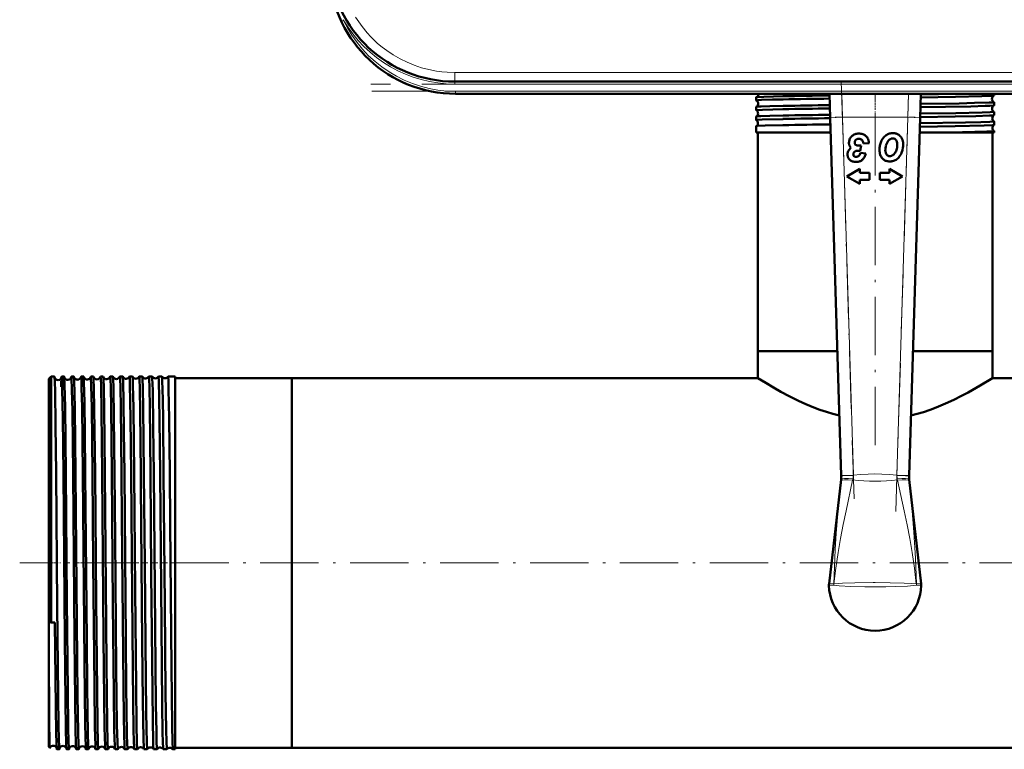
# Model space of a CAD drawing. Extents: x -1358 to 1757, y -1506 to 612.
# Tile 1 of 86: x -199 to 3, y -1502 to -1352. Entities that reach past the tile are written whole.
import ezdxf

# ---------------------------------------------------------------- set-up
doc = ezdxf.new("R2010")
doc.units = 0
doc.linetypes.add('DASHDOT', pattern=[18.5, 12, -3, 0.5, -3])

msp = doc.modelspace()

# ---------------------------------------------------------------- linework, layer by layer
at = {"color": 7, "lineweight": 18}
for p, q in [((-132.94, -1352.34), (-133.08, -1352.4)), ((-132.62, -1352.19), (-132.94, -1352.34)), ((-109.68, -1363.07), (63.26, -1363.07)), ((-109.68, -1363.07), (-109.68, -1364.93)), ((-109.68, -1365.43), (-109.68, -1364.93)), ((63.26, -1365.43), (-109.68, -1365.43)), ((-109.51, -1366.93), (63.09, -1366.93)), ((-109.51, -1367.43), (-109.51, -1366.93)), ((-30.08, -1367.43), (-29.94, -1372.28)), ((-16.47, -1372.28), (-16.34, -1367.43)), ((-29.94, -1372.28), (-32.44, -1372.36)), ((-16.47, -1372.28), (-29.94, -1372.28)), ((-29.94, -1372.28), (-27.69, -1445.92)), ((-18.72, -1445.92), (-16.47, -1372.28)), ((-13.97, -1372.36), (-16.47, -1372.28)), ((-27.69, -1445.92), (-30.19, -1445.99)), ((-27.69, -1445.92), (-27.7, -1445.97)), ((-18.72, -1445.97), (-18.72, -1445.92)), ((-18.72, -1445.92), (-16.22, -1445.99)), ((-30.26, -1447.13), (-30.22, -1446.78)), ((-27.78, -1446.68), (-27.83, -1446.92)), ((-18.59, -1446.92), (-18.64, -1446.68)), ((-16.2, -1446.78), (-16.16, -1447.13)), ((-31.69, -1468.3), (-31.68, -1468.29)), ((-14.73, -1468.29), (-14.73, -1468.3))]:
    msp.add_line(p, q, dxfattribs=at)
at = {"color": 7, "lineweight": 50}
for p, q in [((63.26, -1364.93), (-109.68, -1364.93)), ((63.09, -1367.43), (-109.51, -1367.43)), ((-107.11, -1367.43), (-96.91, -1367.43)), ((-96.91, -1367.43), (-36.91, -1367.43)), ((-47.67, -1368.81), (-47.67, -1368.16)), ((-36.91, -1367.43), (-26.71, -1367.43)), ((-32.44, -1372.36), (-32.59, -1367.42)), ((-13.82, -1367.43), (-13.97, -1372.36)), ((1.25, -1367.8), (1.25, -1367.43)), ((1.25, -1369.82), (1.25, -1369.15)), ((-47.67, -1370.82), (-47.67, -1370.14)), ((1.25, -1371.84), (1.25, -1371.13)), ((-47.67, -1372.85), (-47.67, -1372.12)), ((-47.66, -1372.85), (-47.67, -1372.85)), ((-30.19, -1445.99), (-32.44, -1372.36)), ((-13.97, -1372.36), (-16.22, -1445.99)), ((1.25, -1373.86), (1.25, -1373.11)), ((-47.67, -1374.1), (-47.66, -1374.1)), ((-47.67, -1375.43), (-47.67, -1374.1)), ((-42.16, -1375.43), (-47.67, -1375.43)), ((-47.36, -1420.43), (-47.36, -1375.43)), ((-32.35, -1375.43), (-42.16, -1375.43)), ((-11.47, -1375.43), (-14.07, -1375.43)), ((1.25, -1375.43), (-11.47, -1375.43)), ((0.94, -1420.43), (0.94, -1375.43)), ((1.25, -1373.86), (1.25, -1373.86)), ((1.25, -1375.09), (1.25, -1375.08)), ((1.25, -1375.43), (1.25, -1375.09)), ((-27.4, -1377.47), (-27.39, -1377.42)), ((-26.65, -1379.16), (-26.55, -1379.16)), ((-26.28, -1379.19), (-26.06, -1378.07)), ((-25.63, -1377.68), (-24.46, -1377.58)), ((-27.56, -1380.28), (-27.59, -1380.25)), ((-25.1, -1379.72), (-26.25, -1379.58)), ((-26.37, -1382.87), (-29.06, -1384.43)), ((-26.37, -1383.69), (-26.37, -1382.87)), ((-20.25, -1382.87), (-20.25, -1383.69)), ((-17.56, -1384.43), (-20.25, -1382.87)), ((-29.06, -1384.43), (-26.37, -1385.98)), ((-24.37, -1383.69), (-26.37, -1383.69)), ((-26.37, -1385.16), (-24.37, -1385.16)), ((-26.37, -1385.98), (-26.37, -1385.16)), ((-24.37, -1385.16), (-24.37, -1383.69)), ((-20.25, -1383.69), (-22.25, -1383.69)), ((-22.25, -1383.69), (-22.25, -1385.16)), ((-22.25, -1385.16), (-20.25, -1385.16)), ((-20.25, -1385.98), (-17.56, -1384.43)), ((-20.25, -1385.16), (-20.25, -1385.98)), ((-41.92, -1420.43), (-47.36, -1420.43)), ((-30.97, -1420.43), (-47.36, -1420.43)), ((-47.36, -1425.93), (-47.36, -1420.43)), ((-30.97, -1420.43), (-41.92, -1420.43)), ((0.94, -1420.43), (-15.44, -1420.43)), ((0.94, -1420.43), (-15.44, -1420.43)), ((0.94, -1425.93), (0.94, -1420.43)), ((-193.21, -1426.12), (-192.71, -1425.62)), ((-193.21, -1426.12), (-193.21, -1445.83)), ((-192.71, -1425.62), (-192.71, -1445.59)), ((-192.06, -1425.62), (-192.71, -1425.62)), ((-190.06, -1425.62), (-190.56, -1425.62)), ((-188.06, -1425.62), (-188.57, -1425.62)), ((-186.05, -1425.62), (-186.57, -1425.62)), ((-184.04, -1425.62), (-184.57, -1425.62)), ((-182.04, -1425.62), (-182.58, -1425.62)), ((-180.03, -1425.62), (-180.59, -1425.62)), ((-178.01, -1425.62), (-178.6, -1425.62)), ((-176, -1425.62), (-176.61, -1425.62)), ((-173.98, -1425.62), (-174.63, -1425.62)), ((-173.98, -1425.62), (-173.98, -1425.62)), ((-172.64, -1425.62), (-172.65, -1425.62)), ((-171.96, -1425.62), (-172.64, -1425.62)), ((-171.96, -1425.62), (-171.96, -1425.62)), ((-170.66, -1425.62), (-170.67, -1425.62)), ((-169.94, -1425.62), (-170.66, -1425.62)), ((-169.94, -1425.62), (-169.94, -1425.62)), ((-168.68, -1425.62), (-168.69, -1425.62)), ((-167.21, -1425.62), (-168.68, -1425.62)), ((-167.21, -1425.62), (-167.21, -1445.59)), ((-143.21, -1425.93), (-167.21, -1425.93)), ((-143.21, -1425.93), (-143.21, -1445.73)), ((-47.36, -1425.93), (-143.21, -1425.93)), ((-143.21, -1425.93), (-143.21, -1502.03)), ((123.34, -1425.93), (0.94, -1425.93)), ((-193.21, -1445.83), (-193.21, -1476.12)), ((-192.71, -1445.59), (-192.71, -1476.27)), ((-167.21, -1445.59), (-167.21, -1502.34)), ((-143.21, -1445.73), (-143.21, -1502.03)), ((-30.19, -1446.07), (-30.19, -1445.99)), ((-16.22, -1445.99), (-16.23, -1446.07)), ((-32.69, -1468.27), (-30.22, -1446.79)), ((-30.22, -1446.78), (-30.22, -1446.79)), ((-16.2, -1446.79), (-16.2, -1446.78)), ((-13.73, -1468.27), (-16.2, -1446.79)), ((-192.71, -1476.27), (-193.21, -1476.12)), ((-193.21, -1476.12), (-193.21, -1482.43)), ((-192.71, -1476.27), (-191.96, -1476.27)), ((-193.21, -1482.43), (-193.21, -1501.84)), ((-193.21, -1501.84), (-193, -1502.04)), ((-191.06, -1502.34), (-191.56, -1502.34)), ((-189.06, -1502.34), (-189.56, -1502.34)), ((-187.05, -1502.34), (-187.57, -1502.34)), ((-185.05, -1502.34), (-185.57, -1502.34)), ((-183.04, -1502.34), (-183.58, -1502.34)), ((-181.03, -1502.34), (-181.59, -1502.34)), ((-179.02, -1502.34), (-179.59, -1502.34)), ((-177.01, -1502.34), (-177.61, -1502.34)), ((-174.99, -1502.34), (-175.62, -1502.34)), ((-174.99, -1502.33), (-174.99, -1502.34)), ((-173.64, -1502.34), (-173.64, -1502.33)), ((-172.97, -1502.34), (-173.64, -1502.34)), ((-172.97, -1502.33), (-172.97, -1502.34)), ((-171.65, -1502.34), (-171.66, -1502.33)), ((-170.95, -1502.34), (-171.65, -1502.34)), ((-170.95, -1502.33), (-170.95, -1502.34)), ((-169.67, -1502.34), (-169.68, -1502.33)), ((-168.93, -1502.34), (-169.67, -1502.34)), ((-168.93, -1502.33), (-168.93, -1502.34)), ((-167.7, -1502.34), (-167.7, -1502.33)), ((-167.21, -1502.34), (-167.7, -1502.34)), ((-143.21, -1502.03), (-167.21, -1502.03)), ((416.79, -1502.03), (-143.21, -1502.03))]:
    msp.add_line(p, q, dxfattribs=at)
at = {"color": 7, "linetype": 'DASHDOT', "lineweight": 18}
for p, q in [((-30.17, -1364.83), (-27.47, -1453.37)), ((-18.95, -1453.37), (-16.25, -1364.83)), ((80.56, -1365.43), (-126.98, -1365.43)), ((-126.77, -1366.93), (80.35, -1366.93)), ((-23.21, -1439.72), (-23.21, -1367.05)), ((472.79, -1463.98), (-199.21, -1463.98))]:
    msp.add_line(p, q, dxfattribs=at)
at = {"color": 7, "linetype": 'DASHDOT', "lineweight": 18, "ltscale": 0.034799}
msp.add_line((-23.21, -1368.7), (-23.21, -1367.31), dxfattribs=at)
at = {"color": 7, "linetype": 'DASHDOT', "lineweight": 18, "ltscale": 0.043887}
msp.add_line((-23.21, -1370.75), (-23.21, -1369), dxfattribs=at)
at = {"color": 7, "linetype": 'DASHDOT', "lineweight": 18, "ltscale": 0.045032}
msp.add_line((-23.21, -1372.78), (-23.21, -1370.98), dxfattribs=at)
at = {"color": 7, "linetype": 'DASHDOT', "lineweight": 18, "ltscale": 0.412128}
msp.add_line((-31.45, -1372.28), (-14.97, -1372.28), dxfattribs=at)
at = {"color": 7, "linetype": 'DASHDOT', "lineweight": 18, "ltscale": 0.06524}
msp.add_line((-193.43, -1463.98), (-190.82, -1463.98), dxfattribs=at)
at = {"color": 7, "linetype": 'DASHDOT', "lineweight": 18, "ltscale": 0.03561}
msp.add_line((-188.92, -1463.98), (-190.34, -1463.98), dxfattribs=at)
at = {"color": 7, "linetype": 'DASHDOT', "lineweight": 18, "ltscale": 0.03565}
msp.add_line((-186.92, -1463.98), (-188.34, -1463.98), dxfattribs=at)
at = {"color": 7, "linetype": 'DASHDOT', "lineweight": 18, "ltscale": 0.035804}
msp.add_line((-184.92, -1463.98), (-186.35, -1463.98), dxfattribs=at)
at = {"color": 7, "linetype": 'DASHDOT', "lineweight": 18, "ltscale": 0.036131}
msp.add_line((-182.91, -1463.98), (-184.36, -1463.98), dxfattribs=at)
at = {"color": 7, "linetype": 'DASHDOT', "lineweight": 18, "ltscale": 0.036586}
msp.add_line((-180.9, -1463.98), (-182.36, -1463.98), dxfattribs=at)
at = {"color": 7, "linetype": 'DASHDOT', "lineweight": 18, "ltscale": 0.037163}
msp.add_line((-178.89, -1463.98), (-180.37, -1463.98), dxfattribs=at)
at = {"color": 7, "linetype": 'DASHDOT', "lineweight": 18, "ltscale": 0.037863}
msp.add_line((-176.87, -1463.98), (-178.39, -1463.98), dxfattribs=at)
at = {"color": 7, "linetype": 'DASHDOT', "lineweight": 18, "ltscale": 0.038689}
msp.add_line((-174.86, -1463.98), (-176.4, -1463.98), dxfattribs=at)
at = {"color": 7, "linetype": 'DASHDOT', "lineweight": 18, "ltscale": 0.039642}
msp.add_line((-172.84, -1463.98), (-174.42, -1463.98), dxfattribs=at)
at = {"color": 7, "linetype": 'DASHDOT', "lineweight": 18, "ltscale": 0.040735}
msp.add_line((-170.81, -1463.98), (-172.44, -1463.98), dxfattribs=at)
at = {"color": 7, "linetype": 'DASHDOT', "lineweight": 18, "ltscale": 0.04198}
msp.add_line((-168.79, -1463.98), (-170.47, -1463.98), dxfattribs=at)
at = {"color": 7, "lineweight": 18}
for points in [[(-109.68, -1363.07), (-111.23, -1363.02), (-112.34, -1362.92), (-113.47, -1362.76), (-115, -1362.47), (-116.55, -1362.06), (-118.05, -1361.56), (-119.52, -1360.95), (-120.96, -1360.25), (-122.36, -1359.44), (-123.69, -1358.55), (-124.64, -1357.83), (-125.56, -1357.06), (-126.98, -1355.7), (-127.75, -1354.86), (-128.77, -1353.62), (-129.46, -1352.66), (-130.11, -1351.67)], [(-30.19, -1446.07), (-30.19, -1446.07), (-30.19, -1446.07), (-30.16, -1446.07), (-29.86, -1446.05), (-27.7, -1445.97)], [(-27.69, -1445.92), (-26.19, -1445.77), (-24.67, -1445.68), (-23.24, -1445.65), (-21.81, -1445.68), (-20.27, -1445.77), (-18.72, -1445.92)], [(-18.72, -1445.97), (-16.95, -1446.03), (-16.25, -1446.07), (-16.23, -1446.07), (-16.23, -1446.07)], [(-31.7, -1468.3), (-31.57, -1464.76), (-31.41, -1461.22), (-31.21, -1457.93), (-30.97, -1454.65), (-30.64, -1450.88), (-30.26, -1447.13)], [(-27.83, -1446.92), (-29.2, -1453.26), (-29.78, -1456.1), (-30.33, -1458.96), (-30.82, -1461.82), (-31.29, -1465.06), (-31.68, -1468.29)], [(-14.73, -1468.29), (-15.12, -1465.06), (-15.6, -1461.84), (-16.09, -1458.97), (-16.63, -1456.11), (-17.21, -1453.26), (-18.59, -1446.92)], [(-16.16, -1447.13), (-15.63, -1452.39), (-15.22, -1457.67), (-14.92, -1462.98), (-14.72, -1468.3)], [(-31.7, -1468.58), (-32.68, -1468.61), (-32.7, -1468.61), (-32.71, -1468.61), (-32.71, -1468.61)], [(-32.69, -1468.27), (-32.69, -1468.27), (-32.68, -1468.27), (-32.57, -1468.27), (-31.7, -1468.3)], [(-23.21, -1468.91), (-25.3, -1468.9), (-28.23, -1468.83), (-30.62, -1468.69), (-31.7, -1468.58)], [(-31.69, -1468.29), (-29.94, -1468.16), (-27.35, -1468.07), (-23.62, -1468.03), (-23.21, -1468.03)], [(-23.21, -1468.03), (-20.11, -1468.05), (-17.26, -1468.13), (-15.76, -1468.21), (-14.73, -1468.29)], [(-14.72, -1468.58), (-16.53, -1468.74), (-19.05, -1468.86), (-21.01, -1468.9), (-23.21, -1468.91)], [(-14.72, -1468.3), (-13.76, -1468.27), (-13.73, -1468.27), (-13.73, -1468.27), (-13.73, -1468.27)], [(-13.71, -1468.61), (-13.71, -1468.61), (-13.72, -1468.61), (-13.83, -1468.61), (-14.72, -1468.58)]]:
    msp.add_lwpolyline(points, dxfattribs=at)
at = {"color": 7, "lineweight": 50}
for points in [[(-47.67, -1368.81), (-47.67, -1368.8), (-47.67, -1368.8), (-47.66, -1368.8), (-47.65, -1368.8), (-47.62, -1368.79), (-47.28, -1368.75), (-46.6, -1368.71), (-44.35, -1368.64), (-42.16, -1368.59)], [(-47.66, -1368.15), (-47.61, -1368.14), (-47.43, -1368.11), (-46.09, -1368.04), (-42.16, -1367.94)], [(-13.89, -1369.52), (-5.95, -1369.4), (-2.75, -1369.33), (0.26, -1369.24), (0.97, -1369.2), (1.22, -1369.17), (1.24, -1369.16), (1.25, -1369.16), (1.25, -1369.15), (1.25, -1369.15)], [(-13.85, -1368.18), (-6.66, -1368.06), (-1.27, -1367.94), (0.41, -1367.88), (1.13, -1367.83), (1.22, -1367.81), (1.24, -1367.81)], [(-47.67, -1370.82), (-47.67, -1370.82), (-47.67, -1370.82), (-47.66, -1370.82), (-47.65, -1370.81), (-47.52, -1370.79), (-46.4, -1370.72), (-42.16, -1370.6)], [(-47.66, -1370.13), (-47.65, -1370.13), (-47.6, -1370.12), (-47.27, -1370.08), (-46.68, -1370.05), (-44.84, -1369.99), (-42.16, -1369.93)], [(-13.95, -1371.51), (-6.61, -1371.39), (-1.2, -1371.27), (0.46, -1371.21), (1.16, -1371.16), (1.24, -1371.14), (1.25, -1371.14), (1.25, -1371.14), (1.25, -1371.13)], [(-13.91, -1370.19), (-3.54, -1370.02), (-0.6, -1369.94), (0.4, -1369.9), (1.12, -1369.85), (1.22, -1369.83), (1.24, -1369.82)], [(-47.67, -1372.85), (-47.67, -1372.85), (-47.67, -1372.84), (-47.66, -1372.84), (-47.65, -1372.83), (-47.49, -1372.81), (-46.47, -1372.75), (-42.16, -1372.63)], [(-47.66, -1372.12), (-47.65, -1372.11), (-47.6, -1372.1), (-47.28, -1372.07), (-46.7, -1372.03), (-44.84, -1371.97), (-42.16, -1371.91)], [(-14.01, -1373.49), (-4.61, -1373.33), (-1.45, -1373.26), (0.39, -1373.2), (0.94, -1373.16), (1.22, -1373.13), (1.24, -1373.12), (1.25, -1373.12), (1.25, -1373.11), (1.25, -1373.11)], [(-13.97, -1372.22), (-6.73, -1372.1), (-2.46, -1372.02), (0.33, -1371.92), (1.05, -1371.88), (1.21, -1371.85), (1.24, -1371.84)], [(-47.66, -1374.1), (-47.66, -1374.09), (-47.63, -1374.08), (-47.46, -1374.06), (-45.85, -1373.98), (-42.16, -1373.89)], [(-14.03, -1374.24), (-6.75, -1374.13), (-0.75, -1373.99), (0.97, -1373.91), (1.2, -1373.88), (1.24, -1373.87), (1.25, -1373.86)], [(-11.47, -1375.43), (-5.25, -1375.32), (-0.23, -1375.2), (1, -1375.13), (1.22, -1375.1), (1.24, -1375.1), (1.25, -1375.09), (1.25, -1375.09), (1.25, -1375.09)], [(-191.99, -1426.68), (-192.04, -1425.74), (-192.05, -1425.63), (-192.06, -1425.62), (-192.06, -1425.62), (-192.06, -1425.62)], [(-190.56, -1425.62), (-190.56, -1425.62), (-190.57, -1425.62), (-190.57, -1425.62), (-190.57, -1425.64), (-190.59, -1425.78)], [(-190.22, -1445.59), (-190.35, -1434.22), (-190.45, -1428.2), (-190.5, -1426.43), (-190.54, -1425.71), (-190.56, -1425.63), (-190.56, -1425.62), (-190.56, -1425.62), (-190.56, -1425.62)], [(-190.03, -1425.82), (-190.05, -1425.64), (-190.05, -1425.62), (-190.06, -1425.62), (-190.06, -1425.62), (-190.06, -1425.62)], [(-189.72, -1445.59), (-189.87, -1431.98), (-189.97, -1427.28), (-190.03, -1425.82)], [(-188.57, -1425.62), (-188.57, -1425.62), (-188.57, -1425.62), (-188.57, -1425.62), (-188.57, -1425.63), (-188.58, -1425.65), (-188.6, -1425.87)], [(-188.22, -1445.59), (-188.37, -1432.73), (-188.45, -1428.31), (-188.52, -1425.93), (-188.55, -1425.65), (-188.56, -1425.63), (-188.56, -1425.62), (-188.56, -1425.62), (-188.56, -1425.62), (-188.57, -1425.62)], [(-188.04, -1425.7), (-188.05, -1425.63), (-188.05, -1425.62), (-188.05, -1425.62), (-188.06, -1425.62)], [(-187.72, -1445.59), (-187.87, -1432.3), (-187.92, -1428.99), (-187.99, -1426.48), (-188.04, -1425.7)], [(-186.57, -1425.62), (-186.57, -1425.62), (-186.57, -1425.62), (-186.58, -1425.63), (-186.59, -1425.69)], [(-186.23, -1445.59), (-186.38, -1431.91), (-186.46, -1427.97), (-186.52, -1426.01), (-186.55, -1425.66), (-186.56, -1425.63), (-186.56, -1425.62), (-186.57, -1425.62), (-186.57, -1425.62), (-186.57, -1425.62)], [(-185.71, -1445.59), (-185.8, -1437.16), (-185.88, -1430.93), (-185.98, -1426.68), (-186.02, -1425.75), (-186.04, -1425.66)], [(-184.23, -1445.59), (-184.39, -1431.95), (-184.47, -1427.57), (-184.54, -1425.84), (-184.56, -1425.64), (-184.57, -1425.62), (-184.57, -1425.62), (-184.57, -1425.62), (-184.57, -1425.62), (-184.57, -1425.62)], [(-183.7, -1445.59), (-183.86, -1432.17), (-183.93, -1428.07), (-184, -1426.02), (-184.03, -1425.64)], [(-182.24, -1445.59), (-182.39, -1432.68), (-182.48, -1427.46), (-182.53, -1426.07), (-182.56, -1425.67), (-182.57, -1425.63), (-182.58, -1425.62), (-182.58, -1425.62), (-182.58, -1425.62), (-182.58, -1425.62)], [(-181.69, -1445.59), (-181.85, -1432.06), (-181.92, -1428.04), (-181.99, -1426.04), (-182.01, -1425.71), (-182.03, -1425.63)], [(-180.25, -1445.59), (-180.41, -1431.91), (-180.48, -1427.97), (-180.54, -1426), (-180.57, -1425.66), (-180.58, -1425.63), (-180.58, -1425.62), (-180.59, -1425.62), (-180.59, -1425.62), (-180.59, -1425.62)], [(-179.68, -1445.59), (-179.81, -1434.07), (-179.91, -1427.99), (-179.98, -1425.98), (-180.01, -1425.69), (-180.02, -1425.63)], [(-178.26, -1445.59), (-178.42, -1431.95), (-178.49, -1427.96), (-178.56, -1425.96), (-178.59, -1425.66), (-178.59, -1425.63), (-178.6, -1425.62), (-178.6, -1425.62), (-178.6, -1425.62), (-178.6, -1425.62)], [(-177.67, -1445.59), (-177.76, -1436.96), (-177.84, -1430.83), (-177.94, -1426.63), (-177.99, -1425.73), (-178, -1425.65), (-178.01, -1425.63)], [(-176.27, -1445.59), (-176.4, -1434.19), (-176.52, -1427.34), (-176.58, -1425.82), (-176.6, -1425.64), (-176.61, -1425.62), (-176.61, -1425.62), (-176.61, -1425.62), (-176.61, -1425.62)], [(-175.66, -1445.59), (-175.81, -1432.07), (-175.9, -1427.32), (-175.96, -1425.86), (-175.98, -1425.67), (-175.99, -1425.62)], [(-174.29, -1445.59), (-174.43, -1432.73), (-174.51, -1428.31), (-174.59, -1425.93), (-174.61, -1425.65), (-174.62, -1425.63), (-174.62, -1425.62), (-174.62, -1425.62), (-174.63, -1425.62), (-174.63, -1425.62)], [(-173.64, -1445.59), (-173.79, -1431.99), (-173.87, -1428.01), (-173.94, -1426.02), (-173.96, -1425.68), (-173.97, -1425.63), (-173.98, -1425.62)], [(-172.31, -1445.59), (-172.46, -1431.91), (-172.53, -1427.97), (-172.6, -1426.01), (-172.63, -1425.66), (-172.64, -1425.63), (-172.64, -1425.62), (-172.64, -1425.62), (-172.64, -1425.62), (-172.64, -1425.62)], [(-171.62, -1445.59), (-171.72, -1435.95), (-171.84, -1428.41), (-171.92, -1425.99), (-171.95, -1425.68), (-171.95, -1425.63), (-171.96, -1425.62)], [(-170.33, -1445.59), (-170.44, -1434.49), (-170.51, -1430.22), (-170.6, -1426.45), (-170.64, -1425.71), (-170.66, -1425.63), (-170.66, -1425.62), (-170.66, -1425.62), (-170.66, -1425.62)], [(-169.6, -1445.59), (-169.72, -1434.53), (-169.78, -1430.27), (-169.87, -1426.47), (-169.92, -1425.74), (-169.93, -1425.64), (-169.94, -1425.62), (-169.94, -1425.62)], [(-168.35, -1445.59), (-168.47, -1434.23), (-168.57, -1428.2), (-168.62, -1426.42), (-168.66, -1425.71), (-168.68, -1425.63), (-168.68, -1425.62), (-168.68, -1425.62), (-168.68, -1425.62)], [(-30.57, -1433.66), (-31.91, -1433.31), (-33.22, -1432.92), (-34.56, -1432.46), (-35.85, -1431.97), (-37.45, -1431.3), (-38.97, -1430.61), (-40.87, -1429.68), (-42.6, -1428.76), (-44.12, -1427.89), (-45.72, -1426.94), (-47.36, -1425.93)], [(0.94, -1425.93), (-1.61, -1427.49), (-4.09, -1428.9), (-5.55, -1429.67), (-6.85, -1430.33), (-8.23, -1430.98), (-10.62, -1431.99), (-11.91, -1432.48), (-13.25, -1432.93), (-14.53, -1433.32), (-15.85, -1433.66)], [(-191.72, -1445.59), (-191.83, -1435.63), (-191.94, -1428.64), (-191.99, -1426.68)], [(-191.06, -1502.34), (-191.06, -1502.34), (-191.06, -1502.33), (-191.07, -1502.33), (-191.07, -1502.33), (-191.07, -1502.31), (-191.1, -1502.06), (-191.17, -1499.96), (-191.22, -1497.62), (-191.31, -1491.2), (-191.49, -1472.88), (-191.72, -1445.59)], [(-189.64, -1501.29), (-189.72, -1498.04), (-189.8, -1492.36), (-189.93, -1479.84), (-190.22, -1445.59)], [(-189.06, -1502.34), (-189.06, -1502.33), (-189.06, -1502.33), (-189.06, -1502.33), (-189.08, -1502.28), (-189.11, -1501.8), (-189.15, -1500.88), (-189.22, -1497.8), (-189.32, -1490.21), (-189.49, -1471.77), (-189.72, -1445.59)], [(-187.59, -1502.21), (-187.64, -1501.43), (-187.72, -1497.96), (-187.8, -1492.25), (-187.93, -1479.64), (-188.22, -1445.59)], [(-187.05, -1502.34), (-187.06, -1502.33), (-187.06, -1502.33), (-187.06, -1502.33), (-187.08, -1502.25), (-187.12, -1501.61), (-187.19, -1498.74), (-187.3, -1491.25), (-187.52, -1468.67), (-187.72, -1445.59)], [(-185.59, -1502.28), (-185.62, -1501.83), (-185.69, -1499.7), (-185.74, -1497.24), (-185.89, -1484.56), (-186.03, -1468.84), (-186.23, -1445.59)], [(-185.05, -1502.34), (-185.05, -1502.33), (-185.05, -1502.33), (-185.05, -1502.33), (-185.06, -1502.32), (-185.06, -1502.3), (-185.09, -1501.97), (-185.12, -1501.33), (-185.18, -1499.18), (-185.32, -1489.42), (-185.41, -1479.92), (-185.71, -1445.59)], [(-183.59, -1502.3), (-183.61, -1502.17), (-183.64, -1501.6), (-183.73, -1497.7), (-183.85, -1489.25), (-184.07, -1464.11), (-184.23, -1445.59)], [(-183.04, -1502.34), (-183.04, -1502.34), (-183.04, -1502.33), (-183.05, -1502.33), (-183.05, -1502.32), (-183.07, -1502.17), (-183.13, -1500.91), (-183.21, -1497.31), (-183.3, -1490.23), (-183.48, -1471.86), (-183.7, -1445.59)], [(-181.6, -1502.31), (-181.61, -1502.2), (-181.64, -1501.66), (-181.74, -1497.87), (-181.82, -1492.09), (-181.95, -1479.37), (-182.24, -1445.59)], [(-181.03, -1502.34), (-181.03, -1502.34), (-181.03, -1502.33), (-181.04, -1502.33), (-181.04, -1502.33), (-181.04, -1502.31), (-181.07, -1502.08), (-181.12, -1500.92), (-181.2, -1496.85), (-181.35, -1484.76), (-181.43, -1476.43), (-181.69, -1445.59)], [(-179.6, -1502.32), (-179.62, -1502.21), (-179.65, -1501.68), (-179.74, -1498.43), (-179.85, -1490.86), (-180.02, -1472.55), (-180.25, -1445.59)], [(-179.02, -1502.34), (-179.02, -1502.34), (-179.02, -1502.33), (-179.03, -1502.33), (-179.03, -1502.32), (-179.05, -1502.17), (-179.11, -1500.91), (-179.19, -1497.31), (-179.33, -1485.61), (-179.57, -1458.9), (-179.68, -1445.59)], [(-177.61, -1502.33), (-177.63, -1502.25), (-177.66, -1501.86), (-177.74, -1498.98), (-177.79, -1495.88), (-177.94, -1482.63), (-178.18, -1454.92), (-178.26, -1445.59)], [(-177.01, -1502.34), (-177.01, -1502.33), (-177.01, -1502.33), (-177.01, -1502.33), (-177.01, -1502.32), (-177.02, -1502.3), (-177.05, -1501.97), (-177.08, -1501.33), (-177.14, -1499.18), (-177.28, -1489.42), (-177.37, -1479.83), (-177.67, -1445.59)], [(-175.63, -1502.33), (-175.63, -1502.31), (-175.64, -1502.24), (-175.67, -1501.76), (-175.71, -1500.89), (-175.77, -1498.11), (-175.85, -1492.48), (-175.92, -1485.84), (-176.06, -1470.36), (-176.27, -1445.59)], [(-174.99, -1502.34), (-174.99, -1502.34), (-174.99, -1502.33), (-175, -1502.33), (-175, -1502.32), (-175.02, -1502.17), (-175.08, -1500.91), (-175.16, -1497.31), (-175.26, -1489.47), (-175.45, -1469.56), (-175.66, -1445.59)], [(-173.64, -1502.33), (-173.64, -1502.32), (-173.65, -1502.28), (-173.67, -1502.04), (-173.74, -1500.21), (-173.87, -1492.45), (-173.99, -1480.44), (-174.27, -1447.84), (-174.29, -1445.59)], [(-172.97, -1502.34), (-172.97, -1502.34), (-172.98, -1502.33), (-172.98, -1502.33), (-172.98, -1502.33), (-172.99, -1502.31), (-173.01, -1502.08), (-173.05, -1501.17), (-173.13, -1497.86), (-173.18, -1494.88), (-173.33, -1480.49), (-173.48, -1464.14), (-173.64, -1445.59)], [(-171.66, -1502.33), (-171.66, -1502.31), (-171.68, -1502.22), (-171.72, -1501.59), (-171.75, -1500.42), (-171.83, -1496.65), (-171.91, -1490.2), (-172.13, -1466.19), (-172.31, -1445.59)], [(-170.95, -1502.34), (-170.95, -1502.34), (-170.96, -1502.33), (-170.96, -1502.33), (-170.96, -1502.32), (-170.98, -1502.16), (-171.05, -1500.76), (-171.09, -1498.84), (-171.18, -1493.17), (-171.34, -1477.28), (-171.62, -1445.59)], [(-169.68, -1502.33), (-169.68, -1502.32), (-169.69, -1502.3), (-169.71, -1502.12), (-169.76, -1500.77), (-169.81, -1498.87), (-169.89, -1493.25), (-170.06, -1476.97), (-170.33, -1445.59)], [(-168.93, -1502.34), (-168.93, -1502.34), (-168.93, -1502.33), (-168.94, -1502.33), (-168.94, -1502.32), (-168.96, -1502.16), (-169.02, -1500.77), (-169.08, -1498.31), (-169.19, -1490.81), (-169.36, -1472.58), (-169.6, -1445.59)], [(-167.7, -1502.33), (-167.7, -1502.33), (-167.71, -1502.3), (-167.73, -1502.15), (-167.78, -1500.92), (-167.86, -1497.33), (-168, -1485.53), (-168.26, -1455.91), (-168.35, -1445.59)], [(-191.56, -1502.34), (-191.56, -1502.34), (-191.57, -1502.33), (-191.57, -1502.33), (-191.57, -1502.32), (-191.59, -1502.17), (-191.65, -1500.9), (-191.7, -1499.07), (-191.78, -1493.58), (-191.96, -1476.27)], [(-193, -1502.04), (-193, -1502.04), (-193.01, -1502.03), (-193.02, -1501.93), (-193.05, -1501.08), (-193.12, -1496.4), (-193.21, -1482.43)], [(-191.03, -1502.19), (-191.05, -1502.32), (-191.06, -1502.33), (-191.06, -1502.33), (-191.06, -1502.34), (-191.06, -1502.34)], [(-189.56, -1502.34), (-189.57, -1502.33), (-189.57, -1502.33), (-189.57, -1502.32), (-189.59, -1502.22), (-189.64, -1501.29)], [(-189.04, -1502.24), (-189.05, -1502.32), (-189.05, -1502.33), (-189.06, -1502.33), (-189.06, -1502.34)], [(-187.57, -1502.34), (-187.57, -1502.33), (-187.57, -1502.33), (-187.58, -1502.32), (-187.59, -1502.21)], [(-187.04, -1502.28), (-187.05, -1502.33), (-187.05, -1502.33), (-187.05, -1502.33), (-187.05, -1502.34)], [(-185.57, -1502.34), (-185.57, -1502.33), (-185.57, -1502.33), (-185.58, -1502.33), (-185.59, -1502.28)]]:
    msp.add_lwpolyline(points, dxfattribs=at)
for centre, radius, start, end in [((-109.68, -1338.93), 26, 184, 270), ((-109.51, -1341.43), 26, 184, 270), ((-47.66, -1368.16), 0.0142, 101.5103, 159.0663), ((-47.66, -1368.8), 0.0119, 196.8948, 254.3208), ((-47.96, -1367.48), 0.74, 294.5024, 352.9409), ((-48, -1369.47), 0.743, 352.6969, 62.572), ((-47.97, -1367.47), 0.746, 352.7991, 3.5183), ((-11.88, -2949.54), 1581.89, 90.74998, 91.09702), ((-11.79, -2929.72), 1561.43, 90.76217, 91.11447), ((-41.76, 684.44), 2052.17, 270.77983, 270.98244), ((1.57, -1368.47), 0.742, 115.9765, 183.8979), ((1.57, -1368.48), 0.741, 183.6634, 244.0841), ((1.24, -1367.79), 0.0132, 283.6255, 341.0246), ((1.24, -1369.15), 0.0127, 18.7319, 76.3304), ((-47.66, -1370.15), 0.0116, 105.5576, 162.9629), ((-47.66, -1370.82), 0.0102, 193.6686, 250.1709), ((-48, -1369.48), 0.741, 297.3526, 352.8988), ((-48.04, -1371.47), 0.743, 352.7121, 59.6357), ((-11.7, -2963.7), 1594.06, 90.74828, 91.09484), ((-11.72, -2933.82), 1563.51, 90.76158, 91.11567), ((1.6, -1370.47), 0.742, 118.8606, 183.8746), ((1.6, -1370.48), 0.742, 183.6938, 241.1753), ((1.24, -1369.81), 0.011, 287.7801, 344.8173), ((1.24, -1371.14), 0.0106, 15.3321, 72.4338), ((-47.66, -1372.13), 0.0098, 109.8066, 166.2686), ((-48.04, -1371.48), 0.742, 300.3006, 352.87), ((-48.07, -1373.47), 0.744, 352.7338, 56.57), ((-11.59, -2975.02), 1603.4, 90.74579, 91.09249), ((-11.55, -2944.62), 1572.3, 90.76133, 91.11569), ((1.64, -1372.47), 0.743, 121.8709, 183.8615), ((1.64, -1372.47), 0.743, 183.7187, 238.1576), ((1.24, -1371.83), 0.00945, 292.0189, 347.7772), ((1.24, -1373.11), 0.00906, 12.2529, 68.0265), ((-48.07, -1373.48), 0.742, 303.375, 352.8545), ((-11.54, -2982.61), 1609.02, 90.74303, 91.09067), ((1.67, -1374.47), 0.744, 125.0164, 183.833), ((1.67, -1374.47), 0.743, 183.7214, 235.0316), ((-26.71, -1377.53), 1.88, 158.2315, 180), ((-26.81, -1377.53), 1.79, 180.021, 187.9721), ((-26.56, -1377.59), 2.05, 137.4422, 158.2315), ((-26.89, -1377.29), 1.6, 113.6304, 137.4422), ((-26.59, -1377.97), 2.34, 94.4101, 113.6304), ((-26.54, -1377.47), 0.854, 180.163, 196.9753), ((-26.6, -1377.45), 0.795, 155.9154, 177.275), ((-26.72, -1377.4), 0.664, 132.8032, 155.9154), ((-26.64, -1377.48), 0.774, 121.3906, 132.8032), ((-26.65, -1377.48), 0.768, 109.9406, 121.3906), ((-26.62, -1377.55), 0.845, 99.3049, 109.9406), ((-26.54, -1378.6), 2.98, 92.1494, 94.4101), ((-26.57, -1377.87), 1.17, 90.021, 99.3049), ((-26.53, -1378.96), 3.34, 90.021, 92.1494), ((-26.57, -1377.93), 1.23, 71.5916, 90.021), ((-26.53, -1378.31), 2.69, 73.5785, 90.021), ((-26.4, -1377.4), 0.675, 48.0024, 71.5916), ((-26.43, -1377.44), 0.727, 26.6644, 48.0024), ((-27.08, -1377.77), 1.46, 3.6997, 26.6644), ((-26.24, -1377.33), 1.67, 52.1297, 73.5785), ((-26.23, -1377.31), 1.64, 27.9918, 52.1297), ((-27.22, -1377.84), 2.76, 5.4221, 27.9918), ((-18.12, -1378.87), 4.18, 156.8653, 168.7848), ((-18.95, -1378.52), 3.27, 141.626, 156.8653), ((-19.53, -1378.06), 2.53, 124.1102, 141.626), ((-19.34, -1378.34), 2.88, 116.3172, 124.1102), ((-18.13, -1378.83), 2.94, 152.9844, 159.1418), ((-18.7, -1378.54), 2.3, 145.2851, 152.9844), ((-19.53, -1377.95), 2.44, 107.7982, 116.3172), ((-18.91, -1378.4), 2.05, 137.1586, 145.2851), ((-19.3, -1378.04), 1.52, 126.5931, 137.1586), ((-19.56, -1377.85), 2.33, 98.8623, 107.7982), ((-19.55, -1377.69), 1.09, 114.3941, 126.5931), ((-19.51, -1377.79), 1.19, 108.6933, 114.3941), ((-19.56, -1377.85), 2.33, 89.9239, 98.8623), ((-19.56, -1377.64), 1.03, 102.6353, 108.6933), ((-19.57, -1377.59), 0.985, 96.3311, 102.6353), ((-19.57, -1377.55), 0.947, 89.924, 96.3311), ((-19.57, -1377.63), 1.02, 84.1567, 89.924), ((-19.56, -1377.95), 2.43, 82.8804, 89.9237), ((-19.56, -1377.47), 0.862, 77.9682, 84.1567), ((-19.54, -1377.37), 0.762, 58.2264, 77.9682), ((-19.53, -1377.69), 2.17, 75.3803, 82.8807), ((-19.62, -1377.51), 0.929, 15.9233, 58.2264), ((-19.52, -1377.63), 2.11, 67.6508, 75.3803), ((-20.98, -1377.9), 2.34, 360, 15.9233), ((-19.53, -1377.65), 2.13, 59.9657, 67.6508), ((-19.42, -1377.46), 1.91, 43.0364, 59.9657), ((-19.47, -1377.51), 1.99, 26.4762, 43.0364), ((-19.74, -1377.65), 2.28, 12.1342, 26.4762), ((-20.51, -1377.81), 3.07, 0, 12.1342), ((-26.98, -1379.95), 1.91, 164.995, 181.7265), ((-27.42, -1379.83), 1.45, 147.4215, 164.995), ((-27.38, -1379.86), 1.5, 130.4133, 147.4215), ((-27.11, -1377.57), 1.48, 187.9721, 196.8187), ((-27.22, -1377.61), 1.36, 196.8187, 216.8441), ((-27, -1380.31), 2.09, 124.4207, 130.4133), ((-27.03, -1377.46), 1.61, 216.8441, 224.3269), ((-27.11, -1379.81), 0.577, 145.9473, 164.8128), ((-27.14, -1379.79), 0.543, 126.6588, 145.9473), ((-27.06, -1379.9), 0.676, 114.0681, 126.6588), ((-26.96, -1377.59), 0.418, 196.9753, 219.1737), ((-26.87, -1380.33), 1.15, 103.9438, 114.0681), ((-26.89, -1377.54), 0.507, 219.1737, 238.618), ((-26.9, -1377.56), 0.479, 238.618, 258.469), ((-26.77, -1380.72), 1.56, 96.0854, 103.9438), ((-26.74, -1376.75), 1.31, 258.469, 263.1053), ((-26.64, -1381.91), 2.75, 90.0719, 96.0854), ((-26.51, -1374.87), 3.2, 263.1053, 266.194), ((-26.42, -1373.48), 4.6, 266.194, 268.3873), ((-26.31, -1369.63), 8.44, 268.3873, 271.6778), ((-26.65, -1381.07), 1.91, 85.8514, 87.1369), ((-26.66, -1381.18), 2.02, 79.4174, 85.8514), ((-17.55, -1378.99), 4.75, 168.7848, 179.924), ((-19.09, -1378.98), 3.22, 180, 198.1127), ((-18.29, -1378.99), 2.82, 171.515, 179.924), ((-18.93, -1378.99), 2.18, 180, 196.3019), ((-17.45, -1379.12), 3.67, 164.062, 171.515), ((-17.73, -1378.98), 3.36, 159.1418, 164.9445), ((-20.94, -1378.37), 2.21, 326.6467, 337.419), ((-21.61, -1378.1), 2.93, 337.419, 346.8649), ((-23.69, -1377.61), 5.07, 346.8649, 352.5105), ((-21.5, -1377.9), 2.86, 352.5105, 359.924), ((-21.04, -1378.23), 3.53, 320.9519, 342.0791), ((-22.35, -1377.81), 4.91, 342.0791, 359.924), ((-27.08, -1379.95), 1.8, 181.7475, 183.5317), ((-27.37, -1379.97), 1.51, 183.5317, 205.2295), ((-27.51, -1380.04), 1.36, 205.2295, 228.3036), ((-27.46, -1379.98), 1.44, 228.3036, 240.6248), ((-27.36, -1379.8), 1.64, 240.6248, 252.0423), ((-27.28, -1379.57), 1.88, 252.0423, 261.8925), ((-26.65, -1379.89), 1.04, 172.9701, 180), ((-26.93, -1379.89), 0.77, 180.021, 198.3964), ((-26.96, -1379.85), 0.73, 164.8128, 172.9701), ((-27.34, -1380.03), 0.332, 198.3964, 222.5937), ((-27.33, -1380.01), 0.357, 229.1441, 242.1451), ((-27.17, -1378.8), 2.67, 261.8925, 270.021), ((-27.22, -1379.81), 0.577, 242.1451, 253.6908), ((-27.16, -1379.61), 0.785, 253.6908, 262.8787), ((-27.08, -1378.97), 1.43, 262.8787, 270.021), ((-27.17, -1378.61), 2.86, 270.021, 277.0645), ((-27.08, -1379.46), 0.948, 270.021, 276.5352), ((-27.08, -1379.47), 0.929, 276.5352, 283.1029), ((-27.09, -1379.45), 0.95, 283.1029, 289.5545), ((-27.09, -1379.31), 2.15, 277.0645, 285.2979), ((-27.12, -1379.36), 1.05, 289.5545, 295.7376), ((-26.79, -1380.05), 0.289, 295.7376, 325.8259), ((-28.56, -1378.85), 2.43, 325.8259, 342.3443), ((-27.02, -1379.54), 1.91, 285.2979, 294.6255), ((-26.92, -1379.76), 1.67, 294.6255, 304.7057), ((-26.85, -1379.87), 1.53, 304.7057, 326.3342), ((-28.62, -1378.69), 3.67, 326.3342, 343.6082), ((-20.21, -1379.35), 2.04, 198.1127, 221.5011), ((-20.18, -1379.32), 2.08, 221.5011, 226.7792), ((-20.29, -1379.45), 1.91, 226.7792, 232.3065), ((-20.36, -1379.53), 1.81, 232.3065, 252.3526), ((-20.07, -1379.32), 0.996, 196.3019, 219.4887), ((-20.21, -1379.07), 2.29, 252.3526, 269.924), ((-20.1, -1379.35), 0.96, 219.4887, 237.4405), ((-20.21, -1379.53), 0.742, 237.4405, 257.3748), ((-20.19, -1379.45), 0.825, 257.3748, 263.8593), ((-20.18, -1379.3), 0.972, 263.8593, 269.924), ((-20.21, -1378.43), 2.93, 269.924, 276.047), ((-20.18, -1379.1), 1.17, 269.924, 277.756), ((-20.16, -1379.24), 1.03, 277.756, 286.0127), ((-20.16, -1378.85), 2.5, 276.047, 282.7073), ((-20.16, -1379.25), 1.02, 286.0127, 294.3724), ((-20.19, -1379.18), 1.09, 294.3724, 302.4893), ((-20.11, -1379.09), 2.26, 282.7073, 302.3253), ((-20.33, -1378.97), 1.35, 302.4893, 315.8813), ((-20.93, -1378.38), 2.2, 315.8813, 326.6467), ((-20.25, -1378.87), 2.53, 302.3253, 320.9519), ((-191.32, -1425.6), 0.741, 194.1812, 272.8393), ((-191.31, -1425.6), 0.737, 272.2858, 347.6117), ((-189.32, -1425.57), 0.739, 193.1279, 272.9154), ((-189.31, -1425.57), 0.736, 272.1913, 347.734), ((-187.32, -1425.53), 0.738, 192.3837, 273.0018), ((-187.31, -1425.53), 0.736, 272.2098, 347.7046), ((-186.11, -1425.66), 0.0684, 358.0586, 37.0277), ((-185.32, -1425.5), 0.738, 192.6024, 272.975), ((-185.31, -1425.5), 0.737, 272.2372, 347.4256), ((-184.52, -1425.66), 0.0685, 143.0747, 182.0242), ((-184.07, -1425.64), 0.037, 359.3841, 45.2646), ((-183.32, -1425.46), 0.74, 194.1431, 272.8885), ((-183.31, -1425.46), 0.739, 272.326, 345.8957), ((-182.56, -1425.64), 0.0369, 134.9157, 180.7059), ((-182.05, -1425.64), 0.0236, 1.4545, 52.1584), ((-181.32, -1425.43), 0.742, 196.3399, 272.812), ((-181.31, -1425.43), 0.741, 272.4162, 343.697), ((-180.58, -1425.63), 0.023, 127.5884, 178.634), ((-180.03, -1425.63), 0.0162, 4.354, 58.6264), ((-179.31, -1425.39), 0.743, 198.7894, 272.7569), ((-179.31, -1425.39), 0.742, 272.462, 341.2371), ((-178.59, -1425.63), 0.0159, 121.2554, 175.8637), ((-178.02, -1425.63), 0.0121, 7.6018, 63.9786), ((-177.31, -1425.35), 0.744, 201.4356, 272.724), ((-177.31, -1425.35), 0.743, 272.4915, 338.6073), ((-176.61, -1425.63), 0.0117, 115.7326, 172.5174), ((-176, -1425.63), 0.00966, 11.0234, 68.4248), ((-175.31, -1425.32), 0.744, 204.2079, 272.692), ((-175.31, -1425.32), 0.744, 272.5186, 335.8352), ((-174.62, -1425.63), 0.00953, 111.5382, 166.9413), ((-173.31, -1425.28), 0.745, 207.0537, 272.6778), ((-173.31, -1425.28), 0.745, 272.5416, 332.9669), ((-171.31, -1425.25), 0.745, 210.0336, 272.6686), ((-171.31, -1425.25), 0.745, 272.5606, 329.9929), ((-169.31, -1425.21), 0.746, 213.1305, 272.6425), ((-169.31, -1425.21), 0.745, 272.5618, 326.8925), ((-100.51, -1429.87), 90.19, 177.8167, 178.6369), ((-35.23, -1446.23), 5.04, 353.717, 1.7402), ((-11.19, -1446.23), 5.04, 178.2598, 186.283), ((-30.18, -1468.56), 2.53, 173.4796, 181.0425), ((-23.21, -1468.43), 9.5, 181.0875, 269.9999), ((-23.21, -1468.43), 9.5, 270, 358.9168), ((-16.21, -1468.56), 2.5, 358.92, 6.5602), ((-192.31, -1502.34), 0.744, 86.2717, 156.5519), ((-193, -1502.04), 0.00315, 247.3217, 5.2968), ((-192.31, -1502.33), 0.74, 14.8595, 86.5685), ((-190.32, -1502.37), 0.738, 86.0261, 167.5901), ((-190.31, -1502.37), 0.739, 13.6463, 86.6185), ((-188.32, -1502.4), 0.738, 85.9925, 167.6032), ((-188.31, -1502.4), 0.738, 13.2004, 86.7108), ((-186.32, -1502.44), 0.738, 85.9667, 167.6406), ((-186.31, -1502.43), 0.736, 12.3586, 86.7627), ((-185.09, -1502.3), 0.0493, 318.7964, 1.3729), ((-184.32, -1502.47), 0.739, 86.0503, 166.7313), ((-184.31, -1502.47), 0.738, 13.2101, 86.6969), ((-183.54, -1502.3), 0.0489, 178.5222, 221.1793), ((-183.06, -1502.31), 0.0288, 311.0053, 359.5843), ((-182.32, -1502.51), 0.741, 86.1427, 164.8035), ((-182.31, -1502.51), 0.74, 15.1323, 86.6179), ((-181.57, -1502.31), 0.0285, 180.2583, 228.9346), ((-181.04, -1502.32), 0.0192, 304.3407, 357.1084), ((-180.31, -1502.54), 0.743, 86.2078, 162.4541), ((-180.31, -1502.54), 0.741, 17.4915, 86.5431), ((-179.58, -1502.32), 0.0189, 182.7239, 235.6216), ((-179.03, -1502.32), 0.0138, 298.4831, 354.0313), ((-178.31, -1502.58), 0.743, 86.2428, 159.8943), ((-178.31, -1502.58), 0.743, 20.0578, 86.5012), ((-177.6, -1502.32), 0.0135, 185.735, 241.5974), ((-177.01, -1502.33), 0.0107, 293.5716, 350.6189), ((-176.31, -1502.62), 0.744, 86.2763, 157.1945), ((-176.31, -1502.62), 0.743, 22.763, 86.473), ((-175.62, -1502.33), 0.0103, 189.3001, 246.7188), ((-174.31, -1502.65), 0.745, 86.2992, 154.3814), ((-174.31, -1502.65), 0.744, 25.5846, 86.4502), ((-172.31, -1502.69), 0.745, 86.3073, 151.4622), ((-172.31, -1502.69), 0.745, 28.5166, 86.4249), ((-170.31, -1502.72), 0.745, 86.3223, 148.4446), ((-170.31, -1502.72), 0.745, 31.532, 86.4172), ((-168.31, -1502.76), 0.746, 86.3419, 145.2819), ((-168.31, -1502.76), 0.745, 34.6859, 86.4147)]:
    msp.add_arc(centre, radius, start, end, dxfattribs=at)
at = {"color": 7, "lineweight": 18}
for centre, radius, start, end in [((-109.68, -1338.93), 26.5, 210.0262, 270), ((-109.51, -1341.43), 25.5, 204.9597, 270), ((-31.14, -1445.94), 3.45, 347.5497, 359.4352), ((-15.27, -1445.94), 3.45, 180.5645, 192.4507), ((-23.21, -1403.77), 43.39, 263.889, 276.111), ((-28.91, -1468.61), 2.8, 173.4602, 179.3066), ((-28.91, -1468.51), 2.79, 175.505, 181.3275), ((-17.51, -1468.61), 2.8, 0.6934, 6.5398), ((-17.5, -1468.51), 2.79, 358.6725, 4.495)]:
    msp.add_arc(centre, radius, start, end, dxfattribs=at)
for centre, major_axis, ratio, start_param, end_param in [((-27.77, -1447.41), (2.49, -0.27), 0.191483, 1.613924, 3.135389), ((-27.73, -1447.05), (2.48, -0.27), 0.146033, 1.603676, 3.138652), ((-18.68, -1447.05), (2.48, 0.27), 0.146033, 0.00294, 1.537917), ((-18.65, -1447.41), (2.49, 0.27), 0.191483, 0.006204, 1.527669)]:
    msp.add_ellipse(centre, major_axis=major_axis, ratio=ratio, start_param=start_param, end_param=end_param, dxfattribs=at)

doc.saveas('drawing.dxf')
